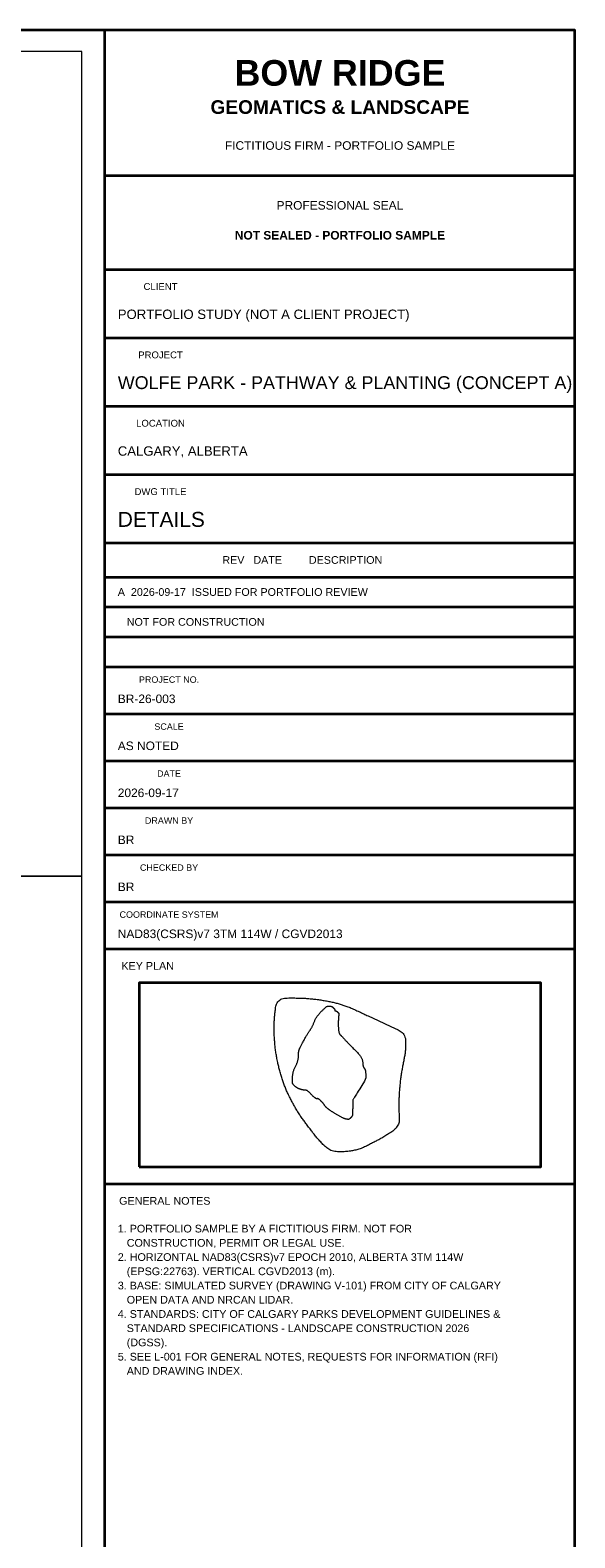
# Paper-space layout 'L-501' of a CAD drawing. Header units: metres. Extents: x 10 to 904, y 10 to 600.
# Tile 7 of 7: x 777 to 904, y 247 to 600. Entities that reach past the tile are written whole.
import ezdxf
from ezdxf.enums import TextEntityAlignment as Align

# ---------------------------------------------------------------- set-up
doc = ezdxf.new("R2010")
doc.units = ezdxf.units.M
doc.header["$LTSCALE"] = 0.5
for name, color, linetype, lineweight in [('G-ANNO-LEGN', 7, 'Continuous', 18), ('G-ANNO-NOTE', 7, 'Continuous', 18), ('G-ANNO-TTLB', 7, 'Continuous', 35)]:
    doc.layers.add(name, color=color, linetype=linetype, lineweight=lineweight)
doc.layers.add('G-VPRT', color=8, linetype='Continuous', lineweight=13, plot=False)
doc.styles.add('BR-STD', font='arial.ttf')
doc.styles.add('BR-TITLE', font='arialbd.ttf')

# ---------------------------------------------------------------- blocks, each defined once
blk = doc.blocks.new('TB-ARCH-D')
at = {"color": 0, "lineweight": -2}
for p, q in [((794.4, 10), (794.4, 599.6)), ((794.4, 565.6), (904.4, 565.6)), ((794.4, 543.6), (904.4, 543.6)), ((794.4, 527.6), (904.4, 527.6)), ((794.4, 511.6), (904.4, 511.6)), ((794.4, 495.6), (904.4, 495.6)), ((794.4, 479.6), (904.4, 479.6)), ((794.4, 471.6), (904.4, 471.6)), ((794.4, 464.6), (904.4, 464.6)), ((794.4, 457.6), (904.4, 457.6)), ((794.4, 450.6), (904.4, 450.6)), ((794.4, 439.6), (904.4, 439.6)), ((794.4, 428.6), (904.4, 428.6)), ((794.4, 417.6), (904.4, 417.6)), ((794.4, 406.6), (904.4, 406.6)), ((794.4, 395.6), (904.4, 395.6)), ((794.4, 384.6), (904.4, 384.6)), ((794.4, 329.6), (904.4, 329.6))]:
    blk.add_line(p, q, dxfattribs=at)
for points in [[(10, 10), (904.4, 10), (904.4, 599.6), (10, 599.6)], [(802.4, 333.6), (896.4, 333.6), (896.4, 376.6), (802.4, 376.6)]]:
    blk.add_lwpolyline(points, close=True, dxfattribs=at)
for s, height, style, p in [('BOW RIDGE', 6, 'BR-TITLE', (849.4, 589.6)), ('GEOMATICS & LANDSCAPE', 3.2, 'BR-TITLE', (849.4, 581.6)), ('FICTITIOUS FIRM - PORTFOLIO SAMPLE', 2, 'BR-STD', (849.4, 572.6)), ('PROFESSIONAL SEAL', 2, 'BR-STD', (849.4, 558.6)), ('NOT SEALED - PORTFOLIO SAMPLE', 2, 'BR-TITLE', (849.4, 551.6)), ('CLIENT', 1.6, 'BR-STD', (807.4, 539.6)), ('PROJECT', 1.6, 'BR-STD', (807.4, 523.6)), ('LOCATION', 1.6, 'BR-STD', (807.4, 507.6)), ('DWG TITLE', 1.6, 'BR-STD', (807.4, 491.6)), ('REV   DATE         DESCRIPTION', 1.8, 'BR-STD', (840.6, 475.6)), ('PROJECT NO.', 1.5, 'BR-STD', (809.4, 447.6)), ('SCALE', 1.5, 'BR-STD', (809.4, 436.6)), ('DATE', 1.5, 'BR-STD', (809.4, 425.6)), ('DRAWN BY', 1.5, 'BR-STD', (809.4, 414.6)), ('CHECKED BY', 1.5, 'BR-STD', (809.4, 403.6)), ('COORDINATE SYSTEM', 1.5, 'BR-STD', (809.4, 392.6)), ('KEY PLAN', 1.8, 'BR-STD', (804.4, 380.6)), ('GENERAL NOTES', 1.8, 'BR-STD', (808.4, 325.6))]:
    blk.add_text(s, height=height, dxfattribs=dict(at, style=style)).set_placement(p, align=Align.MIDDLE_CENTER)
at = {"color": 0, "lineweight": -2, "style": 'BR-STD'}
for tag, height, p in [('CLIENT', 2.2, (797.4, 533.1)), ('PROJECT', 3, (797.4, 517.1)), ('LOCATION', 2.2, (797.4, 501.1)), ('DWG_TITLE', 3.5, (797.4, 485.1)), ('REV1', 1.8, (797.4, 468.1)), ('REV2', 1.8, (797.4, 461.1)), ('REV3', 1.8, (797.4, 454.1)), ('PROJ_NO', 2, (797.4, 443.1)), ('SCALE', 2, (797.4, 432.1)), ('DATE', 2, (797.4, 421.1)), ('DRAWN', 2, (797.4, 410.1)), ('CHECKED', 2, (797.4, 399.1)), ('CRS', 2, (797.4, 388.1))]:
    blk.add_attdef(tag, text='', height=height, dxfattribs=at).set_placement(p, align=Align.MIDDLE_LEFT)
at = {"color": 0, "lineweight": -2}
for tag, height, style, p in [('SHEETS', 2.5, 'BR-STD', (873.6, 20)), ('SHEET_NO', 6, 'BR-TITLE', (816.4, 17))]:
    blk.add_attdef(tag, text='', height=height, dxfattribs=dict(at, style=style)).set_placement(p, align=Align.MIDDLE_CENTER)

psp = doc.layouts.new('L-501')

# ---------------------------------------------------------------- linework, layer by layer
at = {"layer": 'G-ANNO-LEGN'}
psp.add_lwpolyline([(838.87, 373.08), (839.17, 373.06), (839.46, 373.06), (839.74, 373.06), (840.02, 373.05), (840.3, 373.05), (840.56, 373.04), (840.83, 373.03), (841.09, 373.02), (841.35, 373.01), (841.61, 372.99), (841.88, 372.96), (842.15, 372.94), (842.41, 372.91), (842.68, 372.88), (842.96, 372.86), (843.24, 372.83), (843.51, 372.8), (843.79, 372.77), (844.07, 372.74), (844.35, 372.71), (844.63, 372.67), (844.91, 372.62), (845.19, 372.57), (845.46, 372.53), (845.73, 372.48), (846, 372.43), (846.27, 372.38), (846.54, 372.33), (846.81, 372.28), (847.06, 372.23), (847.31, 372.18), (847.56, 372.13), (847.81, 372.08), (848.05, 372.03), (848.3, 371.97), (848.55, 371.9), (848.78, 371.83), (849.01, 371.76), (849.25, 371.69), (849.48, 371.62), (849.72, 371.55), (849.95, 371.48), (850.1, 371.43), (850.34, 371.36), (850.58, 371.28), (850.81, 371.2), (851.05, 371.11), (851.28, 371.03), (851.53, 370.93), (851.79, 370.83), (852.03, 370.73), (852.28, 370.62), (852.55, 370.49), (852.82, 370.37), (853.09, 370.24), (853.36, 370.11), (853.66, 369.98), (853.95, 369.85), (854.21, 369.73), (854.47, 369.6), (854.73, 369.48), (854.99, 369.36), (855.24, 369.24), (855.48, 369.13), (855.73, 369.02), (855.98, 368.91), (858.37, 367.79), (861.33, 366.4), (862.18, 366.01), (862.47, 365.89), (862.76, 365.76), (863.04, 365.63), (863.29, 365.49), (863.54, 365.34), (863.77, 365.17), (863.99, 364.98), (864.18, 364.76), (864.36, 364.51), (864.5, 364.24), (864.63, 363.92), (864.72, 363.6), (864.77, 363.28), (864.78, 362.96), (864.78, 362.71), (864.78, 362.46), (864.77, 362.22), (864.76, 361.97), (864.75, 361.7), (864.73, 361.42), (864.72, 361.15), (864.72, 360.89), (864.71, 360.62), (864.7, 360.35), (864.67, 360.09), (864.63, 359.82), (864.58, 359.59), (864.53, 359.35), (864.48, 359.12), (864.43, 358.88), (864.38, 358.65), (864.33, 358.39), (864.28, 358.14), (864.23, 357.88), (864.18, 357.63), (864.14, 357.37), (864.09, 357.12), (864.04, 356.86), (863.99, 356.61), (863.94, 356.35), (863.9, 356.09), (863.85, 355.83), (863.8, 355.58), (863.76, 355.31), (863.71, 355.04), (863.67, 354.77), (863.63, 354.51), (863.59, 354.24), (863.56, 353.97), (863.53, 353.67), (863.51, 353.38), (863.48, 353.09), (863.45, 352.79), (863.43, 352.52), (863.4, 352.24), (863.37, 351.97), (863.35, 351.69), (863.33, 351.42), (863.31, 351.14), (863.29, 350.89), (863.28, 350.63), (863.27, 350.38), (863.25, 350.13), (863.24, 349.87), (863.23, 349.62), (863.21, 349.36), (863.2, 349.11), (863.19, 348.85), (863.18, 348.6), (863.17, 348.32), (863.17, 348.04), (863.17, 347.76), (863.18, 347.48), (863.19, 347.2), (863.2, 346.91), (863.21, 346.63), (863.22, 346.34), (863.24, 346.06), (863.25, 345.78), (863.27, 345.5), (863.28, 345.24), (863.29, 344.98), (863.3, 344.71), (863.3, 344.47), (863.29, 344.23), (863.26, 344.01), (863.2, 343.79), (863.1, 343.55), (862.99, 343.32), (862.83, 343.06), (862.66, 342.82), (862.47, 342.57), (862.25, 342.34), (862.02, 342.13), (861.78, 341.94), (861.53, 341.76), (861.29, 341.6), (861.04, 341.44), (860.79, 341.29), (860.57, 341.16), (860.35, 341.03), (860.12, 340.9), (859.9, 340.77), (859.66, 340.62), (859.42, 340.46), (859.18, 340.31), (858.93, 340.16), (858.72, 340.04), (858.51, 339.92), (858.29, 339.8), (858.08, 339.69), (857.86, 339.58), (857.64, 339.47), (857.43, 339.36), (857.21, 339.25), (856.99, 339.15), (856.78, 339.04), (856.55, 338.92), (856.32, 338.79), (856.1, 338.67), (855.87, 338.55), (855.64, 338.43), (855.41, 338.32), (855.17, 338.21), (854.93, 338.1), (854.67, 337.99), (854.4, 337.89), (854.13, 337.8), (853.86, 337.71), (853.61, 337.63), (853.36, 337.56), (853.1, 337.49), (852.85, 337.43), (852.61, 337.37), (852.37, 337.32), (852.12, 337.27), (851.88, 337.24), (851.83, 337.23), (851.56, 337.21), (851.29, 337.18), (851.02, 337.16), (850.72, 337.13), (850.43, 337.11), (850.13, 337.1), (849.95, 337.1), (849.65, 337.1), (849.34, 337.11), (849.07, 337.11), (848.8, 337.11), (848.53, 337.14), (848.23, 337.19), (847.93, 337.23), (847.86, 337.24), (847.57, 337.31), (847.3, 337.41), (847.03, 337.54), (846.79, 337.67), (846.56, 337.82), (846.34, 337.98), (846.16, 338.14), (845.98, 338.3), (845.8, 338.46), (845.63, 338.63), (845.44, 338.82), (845.26, 339.01), (845.08, 339.21), (844.9, 339.4), (844.71, 339.59), (844.53, 339.79), (844.35, 339.98), (844.17, 340.17), (843.99, 340.36), (843.82, 340.55), (843.66, 340.76), (843.5, 340.96), (843.34, 341.17), (843.18, 341.38), (843.02, 341.59), (842.87, 341.8), (842.71, 342.01), (842.56, 342.22), (842.4, 342.44), (842.24, 342.66), (842.08, 342.87), (841.91, 343.09), (841.75, 343.31), (841.59, 343.53), (841.45, 343.72), (841.3, 343.92), (841.15, 344.11), (841, 344.31), (840.85, 344.5), (840.71, 344.7), (840.57, 344.9), (840.44, 345.11), (840.28, 345.32), (840.13, 345.53), (839.98, 345.75), (839.83, 345.97), (839.69, 346.19), (839.55, 346.41), (839.41, 346.62), (839.28, 346.84), (839.15, 347.06), (839.02, 347.29), (838.9, 347.51), (838.78, 347.72), (838.66, 347.93), (838.55, 348.15), (838.43, 348.36), (838.32, 348.57), (838.21, 348.79), (838.09, 349.01), (837.97, 349.23), (837.85, 349.46), (837.73, 349.68), (837.62, 349.91), (837.5, 350.13), (837.38, 350.38), (837.26, 350.62), (837.15, 350.87), (837.04, 351.12), (836.93, 351.37), (836.83, 351.62), (836.73, 351.85), (836.64, 352.07), (836.55, 352.3), (836.46, 352.53), (836.38, 352.75), (836.29, 352.98), (836.21, 353.21), (836.12, 353.46), (836.04, 353.7), (835.95, 353.95), (835.87, 354.19), (835.79, 354.44), (835.71, 354.68), (835.64, 354.93), (835.56, 355.2), (835.48, 355.47), (835.41, 355.74), (835.34, 356.01), (835.27, 356.29), (835.21, 356.53), (835.14, 356.77), (835.08, 357.01), (835.02, 357.25), (834.96, 357.5), (834.9, 357.74), (834.84, 358.02), (834.78, 358.31), (834.72, 358.59), (834.67, 358.88), (834.61, 359.15), (834.56, 359.42), (834.52, 359.69), (834.47, 359.96), (834.43, 360.23), (834.38, 360.5), (834.34, 360.77), (834.31, 361.03), (834.27, 361.3), (834.24, 361.57), (834.22, 361.83), (834.19, 362.09), (834.17, 362.35), (834.15, 362.61), (834.13, 362.87), (834.11, 363.13), (834.09, 363.39), (834.07, 363.66), (834.06, 363.93), (834.04, 364.19), (834.03, 364.46), (834.02, 364.72), (834.02, 364.99), (834.02, 365.26), (834.02, 365.53), (834.02, 365.8), (834.03, 366.07), (834.03, 366.34), (834.04, 366.61), (834.04, 366.86), (834.04, 367.11), (834.04, 367.36), (834.04, 367.63), (834.05, 367.9), (834.07, 368.17), (834.09, 368.44), (834.11, 368.71), (834.14, 368.98), (834.17, 369.25), (834.19, 369.52), (834.22, 369.79), (834.26, 370.05), (834.29, 370.31), (834.32, 370.58), (834.35, 370.86), (834.39, 371.15), (834.44, 371.39), (834.53, 371.63), (834.68, 371.92), (834.87, 372.19), (835.07, 372.41), (835.3, 372.6), (835.55, 372.78), (835.83, 372.9), (836.12, 372.98), (836.42, 373.03), (836.71, 373.06), (837.07, 373.07), (837.43, 373.08), (837.7, 373.09), (837.98, 373.1), (838.25, 373.1), (838.56, 373.1), (838.87, 373.08)], close=True, dxfattribs=at)
psp.add_lwpolyline([(854.97, 356.81), (855, 356.77), (855.02, 356.74), (855.04, 356.71), (855.06, 356.67), (855.08, 356.64), (855.1, 356.61), (855.12, 356.59), (855.14, 356.56), (855.15, 356.54), (855.17, 356.51), (855.19, 356.49), (855.21, 356.47), (855.22, 356.45), (855.24, 356.43), (855.25, 356.42), (855.27, 356.4), (855.28, 356.38), (855.3, 356.35), (855.31, 356.31), (855.32, 356.27), (855.34, 356.21), (855.35, 356.15), (855.36, 356.09), (855.37, 356.01), (855.38, 355.92), (855.39, 355.81), (855.41, 355.69), (855.42, 355.55), (855.43, 355.37), (855.44, 355.15), (855.46, 354.81), (855.49, 354.36), (855.17, 353.61), (854.52, 352.58), (854.03, 351.81), (853.71, 351.31), (853.46, 350.9), (853.26, 350.59), (853.09, 350.32), (852.95, 350.08), (852.82, 349.88), (852.73, 349.72), (852.64, 349.58), (852.57, 349.45), (852.51, 349.35), (852.46, 349.26), (852.42, 349.19), (852.4, 349.14), (852.39, 349.11), (852.39, 349.09), (852.39, 349.06), (852.39, 349.02), (852.39, 348.97), (852.39, 348.91), (852.39, 348.83), (852.39, 348.75), (852.39, 348.65), (852.39, 348.53), (852.39, 348.41), (852.39, 348.27), (852.39, 348.12), (852.39, 347.96), (852.39, 347.79), (852.39, 347.6), (852.39, 347.41), (852.39, 347.2), (852.38, 347), (852.38, 346.81), (852.38, 346.64), (852.38, 346.47), (852.37, 346.32), (852.37, 346.18), (852.36, 346.06), (852.35, 345.94), (852.34, 345.84), (852.33, 345.74), (852.32, 345.66), (852.31, 345.59), (852.3, 345.53), (852.29, 345.49), (852.27, 345.45), (852.26, 345.43), (852.24, 345.41), (852.22, 345.38), (852.2, 345.36), (852.18, 345.33), (852.16, 345.31), (852.14, 345.28), (852.11, 345.25), (852.09, 345.22), (852.06, 345.19), (852.03, 345.16), (852, 345.12), (851.97, 345.09), (851.94, 345.05), (851.9, 345.02), (851.87, 344.98), (851.83, 344.95), (851.79, 344.91), (851.76, 344.88), (851.72, 344.85), (851.69, 344.82), (851.66, 344.79), (851.63, 344.77), (851.6, 344.75), (851.58, 344.73), (851.55, 344.71), (851.53, 344.7), (851.51, 344.69), (851.49, 344.68), (851.47, 344.67), (851.45, 344.67), (851.43, 344.66), (851.42, 344.66), (851.4, 344.66), (851.38, 344.67), (851.36, 344.67), (851.34, 344.67), (851.31, 344.67), (851.28, 344.67), (851.25, 344.68), (851.22, 344.68), (851.18, 344.69), (851.14, 344.69), (851.1, 344.7), (851.06, 344.7), (851.01, 344.71), (850.96, 344.71), (850.91, 344.72), (850.86, 344.73), (850.8, 344.74), (850.74, 344.76), (850.67, 344.78), (850.59, 344.8), (850.51, 344.84), (850.42, 344.87), (850.32, 344.91), (850.22, 344.96), (850.12, 345.01), (850, 345.06), (849.88, 345.12), (849.76, 345.18), (849.63, 345.25), (849.49, 345.32), (849.34, 345.4), (849.19, 345.48), (849.05, 345.57), (848.91, 345.65), (848.77, 345.73), (848.63, 345.8), (848.5, 345.88), (848.36, 345.96), (848.24, 346.03), (848.11, 346.11), (847.99, 346.18), (847.88, 346.26), (847.76, 346.33), (847.65, 346.4), (847.55, 346.47), (847.44, 346.54), (847.34, 346.61), (847.24, 346.68), (847.15, 346.74), (847.06, 346.81), (846.97, 346.87), (846.89, 346.93), (846.81, 346.99), (846.73, 347.05), (846.65, 347.11), (846.58, 347.16), (846.51, 347.22), (846.45, 347.27), (846.39, 347.32), (846.33, 347.37), (846.28, 347.42), (846.22, 347.47), (846.18, 347.52), (846.13, 347.56), (846.09, 347.61), (846.05, 347.65), (846.01, 347.69), (845.98, 347.73), (845.94, 347.77), (845.91, 347.8), (845.88, 347.84), (845.86, 347.87), (845.83, 347.9), (845.81, 347.94), (845.79, 347.96), (845.77, 347.99), (845.76, 348.02), (845.75, 348.04), (845.74, 348.07), (845.73, 348.09), (845.72, 348.12), (845.7, 348.15), (845.68, 348.18), (845.65, 348.22), (845.62, 348.26), (845.59, 348.3), (845.55, 348.35), (845.5, 348.41), (845.45, 348.46), (845.4, 348.52), (845.34, 348.59), (845.28, 348.65), (845.21, 348.72), (845.13, 348.8), (845.06, 348.88), (844.97, 348.96), (844.9, 349.04), (844.82, 349.11), (844.75, 349.17), (844.68, 349.23), (844.62, 349.29), (844.56, 349.34), (844.5, 349.38), (844.45, 349.42), (844.4, 349.45), (844.36, 349.47), (844.32, 349.5), (844.28, 349.51), (844.24, 349.52), (844.21, 349.52), (844.19, 349.52), (844.17, 349.51), (844.14, 349.51), (844.12, 349.5), (844.1, 349.49), (844.08, 349.49), (844.07, 349.48), (844.05, 349.48), (844.03, 349.47), (844.02, 349.47), (844.01, 349.47), (843.99, 349.46), (843.98, 349.46), (843.97, 349.46), (843.96, 349.46), (843.95, 349.46), (843.94, 349.46), (843.93, 349.46), (843.93, 349.46), (843.92, 349.46), (843.91, 349.46), (843.9, 349.47), (843.89, 349.47), (843.88, 349.48), (843.87, 349.48), (843.86, 349.49), (843.84, 349.5), (843.83, 349.51), (843.82, 349.52), (843.81, 349.53), (843.79, 349.54), (843.78, 349.56), (843.76, 349.57), (843.75, 349.59), (843.74, 349.6), (843.72, 349.61), (843.71, 349.62), (843.69, 349.64), (843.68, 349.65), (843.67, 349.66), (843.66, 349.66), (843.65, 349.67), (843.64, 349.68), (843.63, 349.68), (843.62, 349.69), (843.61, 349.69), (843.6, 349.69), (843.59, 349.7), (843.58, 349.7), (843.57, 349.7), (843.56, 349.7), (843.54, 349.72), (843.51, 349.74), (843.48, 349.76), (843.44, 349.8), (843.4, 349.84), (843.35, 349.88), (843.29, 349.93), (843.23, 349.99), (843.16, 350.06), (843.09, 350.13), (843.01, 350.21), (842.92, 350.29), (842.83, 350.39), (842.73, 350.48), (842.63, 350.59), (842.53, 350.69), (842.43, 350.78), (842.34, 350.87), (842.26, 350.95), (842.18, 351.02), (842.11, 351.09), (842.04, 351.15), (841.97, 351.21), (841.91, 351.26), (841.86, 351.3), (841.81, 351.34), (841.77, 351.37), (841.73, 351.4), (841.7, 351.42), (841.67, 351.43), (841.65, 351.44), (841.63, 351.45), (841.6, 351.45), (841.58, 351.46), (841.55, 351.46), (841.52, 351.47), (841.49, 351.47), (841.47, 351.48), (841.44, 351.48), (841.4, 351.49), (841.37, 351.49), (841.34, 351.49), (841.31, 351.49), (841.27, 351.49), (841.24, 351.49), (841.2, 351.5), (841.16, 351.5), (841.12, 351.5), (841.08, 351.5), (841.03, 351.51), (840.97, 351.51), (840.92, 351.52), (840.86, 351.53), (840.79, 351.55), (840.73, 351.56), (840.66, 351.58), (840.58, 351.6), (840.5, 351.62), (840.42, 351.64), (840.33, 351.67), (840.24, 351.69), (840.15, 351.72), (840.05, 351.75), (839.96, 351.78), (839.87, 351.82), (839.78, 351.85), (839.69, 351.89), (839.6, 351.93), (839.52, 351.97), (839.44, 352.01), (839.36, 352.06), (839.28, 352.1), (839.21, 352.15), (839.14, 352.2), (839.07, 352.26), (839, 352.31), (838.94, 352.37), (838.87, 352.42), (838.81, 352.48), (838.76, 352.54), (838.7, 352.6), (838.65, 352.65), (838.61, 352.7), (838.56, 352.75), (838.52, 352.79), (838.49, 352.84), (838.45, 352.88), (838.42, 352.92), (838.39, 352.95), (838.37, 352.99), (838.35, 353.02), (838.33, 353.05), (838.32, 353.08), (838.31, 353.1), (838.3, 353.12), (838.29, 353.16), (838.29, 353.2), (838.28, 353.24), (838.28, 353.3), (838.28, 353.37), (838.28, 353.45), (838.27, 353.53), (838.27, 353.62), (838.28, 353.73), (838.28, 353.84), (838.28, 353.96), (838.28, 354.09), (838.29, 354.23), (838.29, 354.37), (838.3, 354.53), (838.31, 354.69), (838.32, 354.86), (838.34, 355.02), (838.36, 355.18), (838.39, 355.34), (838.42, 355.5), (838.45, 355.66), (838.49, 355.82), (838.54, 355.98), (838.59, 356.13), (838.64, 356.29), (838.7, 356.44), (838.76, 356.6), (838.83, 356.75), (838.9, 356.9), (838.98, 357.05), (839.06, 357.2), (839.14, 357.35), (839.21, 357.5), (839.28, 357.65), (839.34, 357.79), (839.4, 357.94), (839.45, 358.08), (839.5, 358.22), (839.54, 358.37), (839.57, 358.51), (839.61, 358.65), (839.63, 358.79), (839.65, 358.93), (839.67, 359.06), (839.68, 359.2), (839.68, 359.34), (839.68, 359.47), (839.68, 359.6), (839.69, 359.73), (839.69, 359.85), (839.7, 359.96), (839.7, 360.08), (839.71, 360.18), (839.72, 360.28), (839.73, 360.38), (839.75, 360.47), (839.76, 360.56), (839.78, 360.65), (839.79, 360.72), (839.81, 360.8), (839.83, 360.87), (839.85, 360.93), (839.87, 360.99), (839.9, 361.06), (839.94, 361.14), (839.97, 361.23), (840.02, 361.33), (840.07, 361.43), (840.13, 361.55), (840.19, 361.67), (840.26, 361.81), (840.33, 361.95), (840.41, 362.11), (840.49, 362.27), (840.58, 362.44), (840.68, 362.62), (840.78, 362.81), (840.88, 363.01), (841, 363.22), (841.11, 363.43), (841.21, 363.62), (841.32, 363.81), (841.42, 363.99), (841.52, 364.16), (841.61, 364.33), (841.7, 364.48), (841.79, 364.63), (841.88, 364.77), (841.97, 364.91), (842.05, 365.04), (842.13, 365.16), (842.2, 365.27), (842.28, 365.37), (842.35, 365.47), (842.41, 365.56), (842.48, 365.66), (842.55, 365.75), (842.61, 365.86), (842.68, 365.96), (842.74, 366.07), (842.81, 366.19), (842.87, 366.31), (842.94, 366.43), (843, 366.56), (843.06, 366.69), (843.12, 366.83), (843.19, 366.97), (843.25, 367.11), (843.31, 367.26), (843.37, 367.42), (843.43, 367.57), (843.49, 367.73), (843.56, 367.88), (843.64, 368.04), (843.72, 368.19), (843.8, 368.34), (843.9, 368.5), (843.99, 368.65), (844.09, 368.8), (844.2, 368.95), (844.31, 369.09), (844.43, 369.24), (844.55, 369.39), (844.68, 369.53), (844.81, 369.68), (844.94, 369.82), (845.09, 369.96), (845.22, 370.1), (845.35, 370.22), (845.47, 370.34), (845.58, 370.45), (845.68, 370.55), (845.77, 370.64), (845.86, 370.72), (845.94, 370.8), (846.01, 370.86), (846.07, 370.92), (846.13, 370.97), (846.17, 371.01), (846.21, 371.04), (846.24, 371.07), (846.27, 371.09), (846.28, 371.09), (846.3, 371.1), (846.32, 371.11), (846.35, 371.11), (846.37, 371.12), (846.41, 371.12), (846.44, 371.13), (846.48, 371.13), (846.52, 371.14), (846.56, 371.14), (846.61, 371.14), (846.66, 371.14), (846.72, 371.15), (846.77, 371.15), (846.84, 371.15), (846.9, 371.15), (846.97, 371.15), (847.03, 371.15), (847.09, 371.15), (847.15, 371.14), (847.2, 371.14), (847.25, 371.13), (847.3, 371.13), (847.35, 371.12), (847.39, 371.12), (847.43, 371.11), (847.46, 371.1), (847.49, 371.09), (847.52, 371.08), (847.54, 371.06), (847.57, 371.05), (847.58, 371.04), (847.6, 371.02), (847.61, 371.01), (847.63, 370.99), (847.64, 370.98), (847.66, 370.96), (847.67, 370.95), (847.69, 370.93), (847.7, 370.92), (847.72, 370.9), (847.73, 370.89), (847.75, 370.87), (847.76, 370.86), (847.78, 370.84), (847.79, 370.83), (847.81, 370.81), (847.82, 370.8), (847.84, 370.78), (847.85, 370.77), (847.87, 370.75), (847.88, 370.74), (847.9, 370.72), (847.91, 370.71), (847.93, 370.69), (847.94, 370.68), (847.96, 370.66), (847.97, 370.65), (847.99, 370.63), (848, 370.62), (848.02, 370.6), (848.03, 370.59), (848.05, 370.57), (848.06, 370.56), (848.08, 370.54), (848.09, 370.53), (848.11, 370.51), (848.12, 370.49), (848.13, 370.48), (848.14, 370.46), (848.15, 370.44), (848.16, 370.42), (848.17, 370.41), (848.17, 370.39), (848.18, 370.37), (848.18, 370.35), (848.19, 370.33), (848.19, 370.3), (848.19, 370.28), (848.19, 370.26), (848.19, 370.24), (848.19, 370.22), (848.2, 370.2), (848.2, 370.18), (848.21, 370.16), (848.21, 370.15), (848.22, 370.13), (848.23, 370.12), (848.24, 370.11), (848.25, 370.1), (848.27, 370.09), (848.28, 370.08), (848.3, 370.08), (848.32, 370.07), (848.34, 370.07), (848.36, 370.07), (848.38, 370.07), (848.4, 370.07), (848.43, 370.07), (848.45, 370.06), (848.47, 370.06), (848.49, 370.06), (848.51, 370.05), (848.53, 370.04), (848.55, 370.04), (848.56, 370.03), (848.58, 370.02), (848.6, 370.01), (848.62, 370), (848.63, 369.98), (848.65, 369.97), (848.66, 369.96), (848.68, 369.94), (848.69, 369.93), (848.71, 369.91), (848.72, 369.9), (848.73, 369.89), (848.75, 369.87), (848.76, 369.86), (848.77, 369.85), (848.78, 369.84), (848.79, 369.83), (848.8, 369.82), (848.81, 369.81), (848.82, 369.8), (848.83, 369.79), (848.84, 369.78), (848.85, 369.77), (848.85, 369.77), (848.86, 369.76), (848.87, 369.75), (848.88, 369.74), (848.89, 369.73), (848.9, 369.72), (848.91, 369.71), (848.92, 369.7), (848.93, 369.69), (848.94, 369.68), (848.95, 369.67), (848.97, 369.65), (848.98, 369.64), (848.99, 369.63), (849.01, 369.61), (849.02, 369.6), (849.04, 369.58), (849.05, 369.57), (849.06, 369.55), (849.08, 369.54), (849.09, 369.52), (849.1, 369.51), (849.11, 369.49), (849.12, 369.48), (849.12, 369.46), (849.13, 369.45), (849.14, 369.43), (849.14, 369.42), (849.14, 369.4), (849.15, 369.39), (849.15, 369.37), (849.15, 369.36), (849.15, 369.34), (849.15, 369.33), (849.15, 369.31), (849.15, 369.3), (849.15, 369.28), (849.15, 369.27), (849.15, 369.25), (849.15, 369.24), (849.15, 369.22), (849.15, 369.21), (849.15, 369.19), (849.15, 369.18), (849.15, 369.16), (849.15, 369.15), (849.15, 369.13), (849.15, 369.12), (849.15, 369.1), (849.15, 369.09), (849.15, 369.07), (849.15, 369.06), (849.15, 369.04), (849.14, 369.02), (849.14, 369), (849.14, 368.99), (849.13, 368.97), (849.13, 368.95), (849.12, 368.93), (849.12, 368.91), (849.11, 368.89), (849.11, 368.87), (849.1, 368.85), (849.09, 368.82), (849.09, 368.8), (849.08, 368.77), (849.07, 368.72), (849.07, 368.65), (849.06, 368.58), (849.06, 368.49), (849.05, 368.39), (849.05, 368.28), (849.04, 368.15), (849.04, 368.01), (849.04, 367.86), (849.03, 367.69), (849.03, 367.51), (849.03, 367.32), (849.03, 367.11), (849.03, 366.89), (849.03, 366.66), (849.03, 366.44), (849.04, 366.23), (849.05, 366.03), (849.06, 365.84), (849.08, 365.67), (849.1, 365.5), (849.12, 365.35), (849.15, 365.21), (849.18, 365.07), (849.21, 364.95), (849.25, 364.85), (849.29, 364.75), (849.33, 364.66), (849.37, 364.59), (849.42, 364.52), (849.48, 364.47), (849.53, 364.41), (849.59, 364.35), (849.66, 364.28), (849.73, 364.21), (849.81, 364.13), (849.89, 364.05), (849.97, 363.96), (850.06, 363.87), (850.16, 363.77), (850.26, 363.66), (850.36, 363.55), (850.47, 363.44), (850.58, 363.32), (850.7, 363.2), (850.82, 363.07), (850.95, 362.93), (851.08, 362.8), (851.21, 362.66), (851.35, 362.51), (851.49, 362.37), (851.63, 362.22), (851.77, 362.07), (851.92, 361.92), (852.07, 361.77), (852.22, 361.61), (852.38, 361.46), (852.54, 361.29), (852.7, 361.13), (852.86, 360.97), (853.03, 360.8), (853.2, 360.63), (853.37, 360.46), (853.53, 360.29), (853.68, 360.12), (853.83, 359.96), (853.96, 359.8), (854.08, 359.64), (854.19, 359.48), (854.29, 359.33), (854.38, 359.18), (854.46, 359.03), (854.53, 358.89), (854.59, 358.75), (854.63, 358.61), (854.67, 358.47), (854.7, 358.34), (854.72, 358.21), (854.73, 358.08), (854.73, 357.96), (854.74, 357.84), (854.75, 357.73), (854.77, 357.63), (854.78, 357.53), (854.79, 357.44), (854.8, 357.35), (854.82, 357.27), (854.84, 357.19), (854.85, 357.12), (854.87, 357.05), (854.89, 356.99), (854.91, 356.94), (854.93, 356.89), (854.95, 356.85), (854.97, 356.81)], dxfattribs=at)
at = {"layer": 'G-VPRT'}
for points in [[(531, 401.6), (789, 401.6), (789, 594.6), (531, 594.6)], [(531, 208.6), (789, 208.6), (789, 401.6), (531, 401.6)]]:
    psp.add_lwpolyline(points, close=True, dxfattribs=at)

# ---------------------------------------------------------------- block references
at = {"layer": 'G-ANNO-TTLB'}
ref = psp.add_blockref('TB-ARCH-D', (0, 0), dxfattribs=at)
ref.add_attrib('CLIENT', 'PORTFOLIO STUDY (NOT A CLIENT PROJECT)', dxfattribs={"layer": '0', "color": 0, "lineweight": -2, "height": 2.2, "style": 'BR-STD'}).set_placement((797.4, 533.1), align=Align.MIDDLE_LEFT)
ref.add_attrib('PROJECT', 'WOLFE PARK - PATHWAY & PLANTING (CONCEPT A)', dxfattribs={"layer": '0', "color": 0, "lineweight": -2, "height": 3, "style": 'BR-STD'}).set_placement((797.4, 517.1), align=Align.MIDDLE_LEFT)
ref.add_attrib('LOCATION', 'CALGARY, ALBERTA', dxfattribs={"layer": '0', "color": 0, "lineweight": -2, "height": 2.2, "style": 'BR-STD'}).set_placement((797.4, 501.1), align=Align.MIDDLE_LEFT)
ref.add_attrib('DWG_TITLE', 'DETAILS', dxfattribs={"layer": '0', "color": 0, "lineweight": -2, "height": 3.5, "style": 'BR-STD'}).set_placement((797.4, 485.1), align=Align.MIDDLE_LEFT)
ref.add_attrib('REV1', 'A  2026-09-17  ISSUED FOR PORTFOLIO REVIEW', dxfattribs={"layer": '0', "color": 0, "lineweight": -2, "height": 1.8, "style": 'BR-STD'}).set_placement((797.4, 468.1), align=Align.MIDDLE_LEFT)
ref.add_attrib('REV2', '   NOT FOR CONSTRUCTION', dxfattribs={"layer": '0', "color": 0, "lineweight": -2, "height": 1.8, "style": 'BR-STD'}).set_placement((797.4, 461.1), align=Align.MIDDLE_LEFT)
ref.add_attrib('PROJ_NO', 'BR-26-003', dxfattribs={"layer": '0', "color": 0, "lineweight": -2, "height": 2, "style": 'BR-STD'}).set_placement((797.4, 443.1), align=Align.MIDDLE_LEFT)
ref.add_attrib('SCALE', 'AS NOTED', dxfattribs={"layer": '0', "color": 0, "lineweight": -2, "height": 2, "style": 'BR-STD'}).set_placement((797.4, 432.1), align=Align.MIDDLE_LEFT)
ref.add_attrib('DATE', '2026-09-17', dxfattribs={"layer": '0', "color": 0, "lineweight": -2, "height": 2, "style": 'BR-STD'}).set_placement((797.4, 421.1), align=Align.MIDDLE_LEFT)
ref.add_attrib('DRAWN', 'BR', dxfattribs={"layer": '0', "color": 0, "lineweight": -2, "height": 2, "style": 'BR-STD'}).set_placement((797.4, 410.1), align=Align.MIDDLE_LEFT)
ref.add_attrib('CHECKED', 'BR', dxfattribs={"layer": '0', "color": 0, "lineweight": -2, "height": 2, "style": 'BR-STD'}).set_placement((797.4, 399.1), align=Align.MIDDLE_LEFT)
ref.add_attrib('CRS', 'NAD83(CSRS)v7 3TM 114W / CGVD2013', dxfattribs={"layer": '0', "color": 0, "lineweight": -2, "height": 2, "style": 'BR-STD'}).set_placement((797.4, 388.1), align=Align.MIDDLE_LEFT)

# ---------------------------------------------------------------- texts
at = {"layer": 'G-ANNO-NOTE', "style": 'BR-STD'}
for s, p in [('1. PORTFOLIO SAMPLE BY A FICTITIOUS FIRM. NOT FOR', (797.4, 320)), ('   CONSTRUCTION, PERMIT OR LEGAL USE.', (797.4, 316.67)), ('2. HORIZONTAL NAD83(CSRS)v7 EPOCH 2010, ALBERTA 3TM 114W', (797.4, 313.34)), ('   (EPSG:22763). VERTICAL CGVD2013 (m).', (797.4, 310.01)), ('3. BASE: SIMULATED SURVEY (DRAWING V-101) FROM CITY OF CALGARY', (797.4, 306.68)), ('4. STANDARDS: CITY OF CALGARY PARKS DEVELOPMENT GUIDELINES &', (797.4, 300.02)), ('   OPEN DATA AND NRCAN LIDAR.', (797.4, 303.35)), ('   STANDARD SPECIFICATIONS - LANDSCAPE CONSTRUCTION 2026', (797.4, 296.69)), ('   (DGSS).', (797.4, 293.36)), ('5. SEE L-001 FOR GENERAL NOTES, REQUESTS FOR INFORMATION (RFI)', (797.4, 290.03)), ('   AND DRAWING INDEX.', (797.4, 286.7))]:
    psp.add_text(s, height=1.8, dxfattribs=at).set_placement(p, align=Align.TOP_LEFT)

doc.saveas('drawing.dxf')
